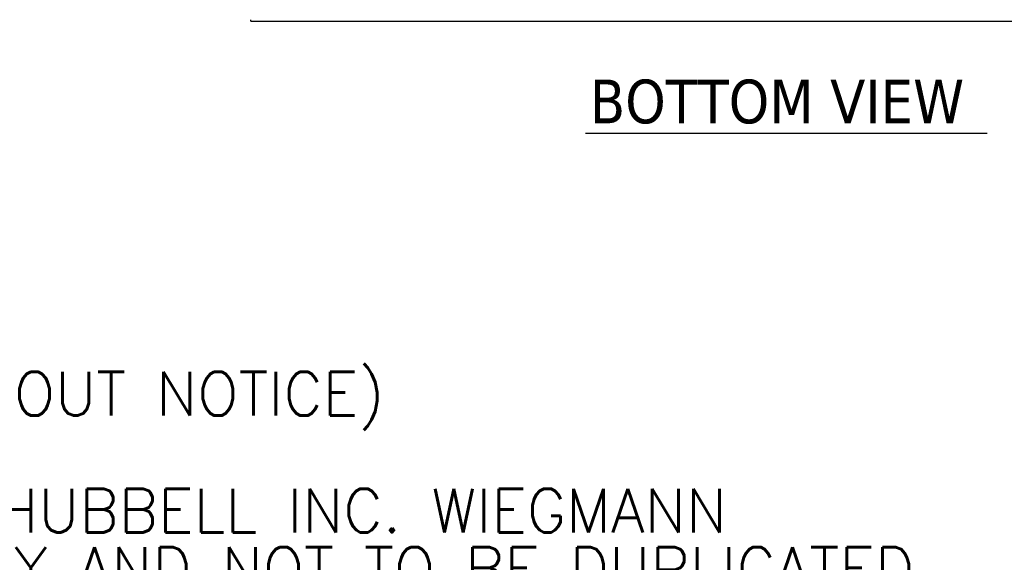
# Model space of a CAD drawing. Extents: x 784 to 1207, y 24 to 294.
# Tile 1 of 217: x 850 to 918, y 50 to 87. Entities that reach past the tile are written whole.
import ezdxf

# ---------------------------------------------------------------- set-up
doc = ezdxf.new("R2010")
doc.units = 0
doc.header["$LTSCALE"] = 4
doc.header["$MEASUREMENT"] = 0
doc.layers.get('0').update_dxf_attribs({"linetype": 'CONTINUOUS'})
doc.styles.add('Note Text (ANSI)', font='tahoma.ttf')
doc.styles.add('Text Style168', font='tahoma.ttf')

msp = doc.modelspace()

# ---------------------------------------------------------------- linework, layer by layer
for p, q in [((866.328, 86.743), (866.328, 86.847)), ((866.328, 86.743), (938.245, 86.743)), ((889.316, 79.057), (916.909, 79.057))]:
    msp.add_line(p, q)

# ---------------------------------------------------------------- texts
at = {"insert": (889.616, 79.669), "char_height": 3, "attachment_point": 7, "style": 'Text Style168'}
msp.add_mtext('BOTTOM VIEW', dxfattribs=at)
at = {"insert": (783.585, 57.13), "char_height": 2.5, "width": 184.58468, "attachment_point": 4, "line_spacing_factor": 0.802644, "style": 'Note Text (ANSI)'}
msp.add_mtext('{\\fRomanS|b0|i0|c0|p2;\\H1.2x;PART#: WRD907220FSD4\\P(DATA SUBJECT TO CHANGE WITHOUT NOTICE)\\H1.5265x; \\H0.6551x;\\P \\H1.2691x; \\H0.78796x;\\PTHIS DRAWING IS PROPERTY OF HUBBELL INC. WIEGMANN\\H1.2546x; \\H0.79705x;\\PALL INFORMATION IS PROPRIETARY AND NOT TO BE DUPLICATED\\H1.2556x; }', dxfattribs=at)

doc.saveas('drawing.dxf')
